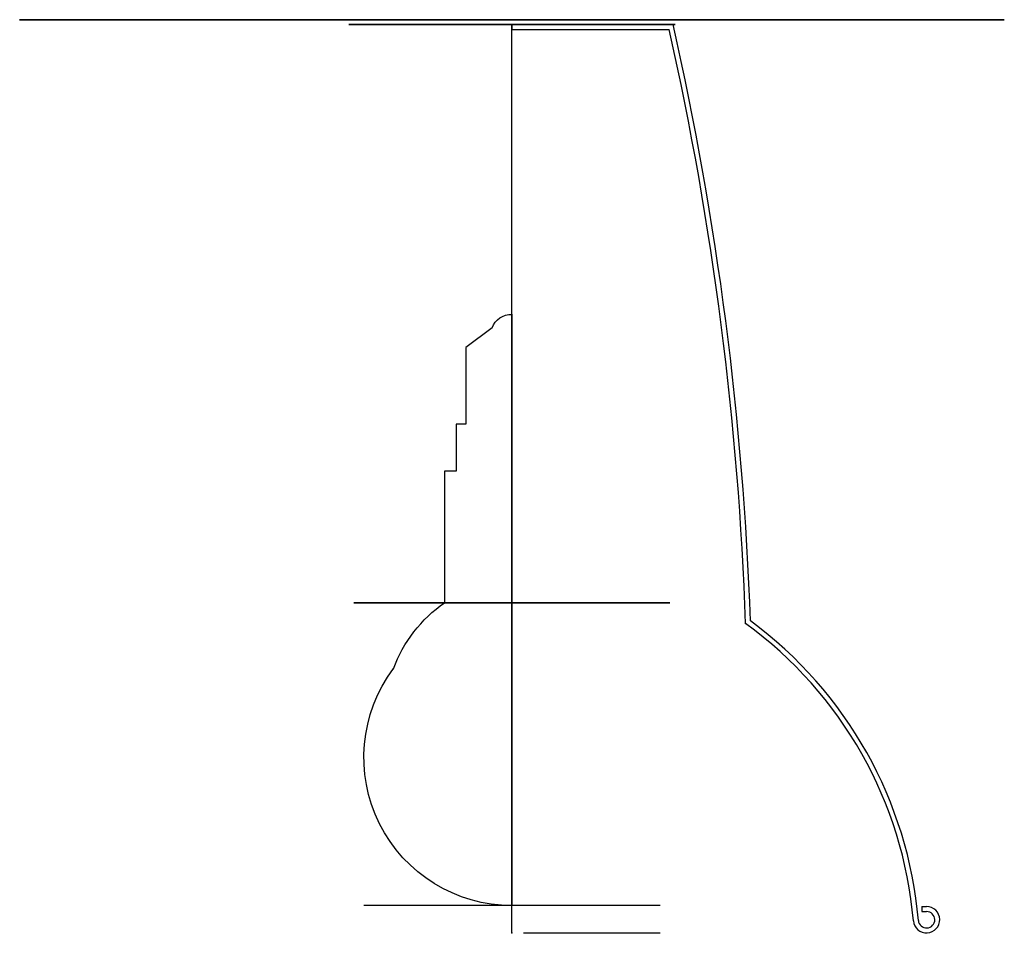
# Model space of a CAD drawing. Header units: centimetres. Extents: x -7.5 to 7.5, y -8.9 to 5.
import ezdxf

# ---------------------------------------------------------------- set-up
doc = ezdxf.new("R2010")
doc.units = ezdxf.units.CM
doc.header["$MEASUREMENT"] = 0
for name, color, linetype in [('100031 v4_Sketch1', 7, 'Continuous'), ('100031 v4_Sketch2', 7, 'Continuous'), ('100031 v4_Sketch3', 7, 'Continuous'), ('100031 v4_Sketch4', 7, 'Continuous'), ('100053 v4_Sketch1', 7, 'Continuous'), ('Original_1227_Pendant_STEP_01 v4_Sketch1', 7, 'Continuous'), ('Original_1227_Pendant_STEP_01 v4_Sketch2', 7, 'Continuous'), ('Original_1227_Pendant_STEP_01 v4_Sketch3', 7, 'Continuous')]:
    doc.layers.add(name, color=color, linetype=linetype)

# ---------------------------------------------------------------- blocks, each defined once
blk = doc.blocks.new('100031v4')
at = {"layer": '100031 v4_Sketch1'}
for p, q in [((0, 13.8), (2.45, 13.8)), ((0, 13.8), (0, 13.725)), ((0, 13.725), (2.39, 13.725)), ((0, 0), (0, 13.725)), ((6.23, 0.4), (6.3, 0.4)), ((6.23, 0.4), (6.23, 0.325)), ((6.23, 0.325), (6.3, 0.325)), ((0.175, 0), (2.25, 0))]:
    blk.add_line(p, q, dxfattribs=at)
for centre, radius, start, end in [((-45.451, 2.989), 49.106, 2.0426, 12.7184), ((-45.451, 2.989), 49.031, 2, 12.6484), ((-0.113, -0.347), 6.236, 4.876, 54.0303), ((-0.113, -0.347), 6.311, 4.876, 53.6974), ((6.3, 0.2), 0.2, 184.876, 90), ((6.3, 0.2), 0.125, 184.876, 90)]:
    blk.add_arc(centre, radius, start, end, dxfattribs=at)
for p in [(3.55, 4.7), (0, 0)]:
    blk.add_point(p, dxfattribs=at)
at = {"layer": '100031 v4_Sketch2'}
for p, q in [((-0.447, 13.8, -0.32), (-0.787, 13.8, -0.32)), ((-0.447, 13.8, 0.32), (-0.787, 13.8, 0.32)), ((0, 13.8, 2), (0, 13.8, 0.25)), ((0.25, 13.8), (2, 13.8)), ((0.447, 13.8, -0.32), (0.787, 13.8, -0.32)), ((0.447, 13.8, 0.32), (0.787, 13.8, 0.32))]:
    blk.add_line(p, q, dxfattribs=at)
at = {"layer": '100031 v4_Sketch2', "extrusion": (0, 1, 0)}
blk.add_circle((0, 0, 13.8), 2.31, dxfattribs=at)
for radius, start, end in [(0.85, 337.8848, 22.1152), (0.55, 35.5785, 144.4215), (0.55, 215.5785, 324.4215), (0.85, 157.8848, 202.1152)]:
    blk.add_arc((0, 0, 13.8), radius, start, end, dxfattribs=at)
at = {"layer": '100031 v4_Sketch2'}
blk.add_point((0, 13.8), dxfattribs=at)
at = {"layer": '100031 v4_Sketch3'}
for p, q in [((-0.787, 13.8, -0.32), (-0.447, 13.8, -0.32)), ((-0.447, 13.8, 0.32), (-0.787, 13.8, 0.32)), ((0, 13.8, 2), (0, 13.8, 0.25)), ((0.787, 13.8, 0.32), (0.447, 13.8, 0.32)), ((0.447, 13.8, -0.32), (0.787, 13.8, -0.32))]:
    blk.add_line(p, q, dxfattribs=at)
at = {"layer": '100031 v4_Sketch3', "extrusion": (0, 1, 0)}
for radius in [2.481, 2.31]:
    blk.add_circle((0, 0, 13.8), radius, dxfattribs=at)
for centre, radius, start, end in [((0, 0, 13.8), 0.85, 337.8848, 22.1152), ((0.525, -1.842, 13.8), 0.265, 285.9055, 105.9055), ((0, 0, 13.8), 2.181, 254.0945, 285.9055), ((0, 0, 13.8), 1.651, 254.0945, 285.9055), ((0, 0, 13.8), 0.55, 215.5785, 324.4215), ((0, 0, 13.8), 0.55, 35.5785, 144.4215), ((-0.525, -1.842, 13.8), 0.265, 74.0945, 254.0945), ((0, 0, 13.8), 0.85, 157.8848, 202.1152)]:
    blk.add_arc(centre, radius, start, end, dxfattribs=at)
at = {"layer": '100031 v4_Sketch3'}
blk.add_point((0, 13.8), dxfattribs=at)
at = {"layer": '100031 v4_Sketch4'}
for p, q in [((0, 0), (0, 13.8)), ((0, 13.8, 2.31), (0, 13.8, -2.31)), ((0, 7.908, 0.175), (0, 7.558, -0.175)), ((0, 7.908, -0.175), (0, 7.558, 0.175)), ((0, 7.908, -0.175), (0, 7.908, 0.175)), ((0, 7.908, 0.175), (0, 7.558, 0.175)), ((0, 7.558, -0.175), (0, 7.908, -0.175)), ((0, 7.558, 0.175), (0, 7.558, -0.175))]:
    blk.add_line(p, q, dxfattribs=at)
for p in [(0, 7.733), (0, 7.733), (0, 0)]:
    blk.add_point(p, dxfattribs=at)
blk = doc.blocks.new('100053v4')
at = {"layer": '100053 v4_Sketch1'}
for p, q in [((2.25, 8.98), (-2.25, 8.98)), ((0, 8.98), (0, 0)), ((0, 0), (0, 8.98)), ((-1.025, 2.38), (-1.025, 4.38)), ((-0.85, 2.38), (-1.025, 2.38)), ((-0.85, 1.665), (-0.85, 2.38)), ((-0.7, 1.665), (-0.85, 1.665)), ((-0.7, 0.5), (-0.7, 1.665)), ((-0.3, 0.2), (-0.7, 0.5))]:
    blk.add_line(p, q, dxfattribs=at)
for centre, radius, start, end in [((0, 6.73), 2.25, 90, 216.8699), ((0.17, 6.107), 2.1, 200.2443, 235.3071), ((-0.017, 0.3), 0.3, 199.3737, 273.2461)]:
    blk.add_arc(centre, radius, start, end, dxfattribs=at)
blk.add_point((0, 0), dxfattribs=at)

msp = doc.modelspace()

# ---------------------------------------------------------------- linework, layer by layer
at = {"layer": 'Original_1227_Pendant_STEP_01 v4_Sketch1', "extrusion": (0, 1, 0)}
for radius in [7.481, 2.637, 2.273, 2.273]:
    msp.add_circle((-0.028, 0.837, 5.015), radius, dxfattribs=at)
at = {"layer": 'Original_1227_Pendant_STEP_01 v4_Sketch1', "extrusion": (4.3715e-16, 1, -1.67171e-31)}
msp.add_circle((-0.028, 0.837, 5.015), 1.5, dxfattribs=at)
at = {"layer": 'Original_1227_Pendant_STEP_01 v4_Sketch1', "extrusion": (0, 1, 0)}
for centre, radius, start, end in [((-0.029, 0.837, 5.015), 2.245, 315.5083, 349.0928), ((1.921, 0.396, 5.015), 0.255, 3.5462, 152.1733), ((1.887, 1.397, 5.015), 0.25, 210.219, 9.17), ((-0.029, 0.837, 5.015), 2.245, 15.5083, 49.0928), ((-0.029, 0.837, 5.015), 1.755, 314.3366, 349.4371), ((-0.029, 0.837, 5.015), 1.755, 14.3366, 49.4371), ((1.414, -0.543, 5.015), 0.25, 150.219, 309.17), ((1.327, 2.305, 5.015), 0.255, 63.5462, 212.1733), ((0.564, -1.073, 5.015), 0.255, 303.5462, 92.1733), ((0.443, 2.777, 5.015), 0.25, 270.219, 69.17), ((-0.029, 0.837, 5.015), 2.245, 255.5083, 289.0928), ((-0.029, 0.837, 5.015), 1.755, 254.3366, 289.4371), ((-0.029, 0.837, 5.015), 2.245, 75.5083, 109.0928), ((-0.029, 0.837, 5.015), 1.755, 74.3366, 109.4371), ((-0.502, -1.103, 5.015), 0.25, 90.219, 249.17), ((-0.623, 2.746, 5.015), 0.255, 123.5462, 272.1733), ((-1.386, -0.632, 5.015), 0.255, 243.5462, 32.1733), ((-0.029, 0.837, 5.015), 1.755, 194.3366, 229.4371), ((-1.473, 2.216, 5.015), 0.25, 330.219, 129.17), ((-0.029, 0.837, 5.015), 1.755, 134.3366, 169.4371), ((-0.029, 0.837, 5.015), 2.245, 195.5083, 229.0928), ((-0.029, 0.837, 5.015), 2.245, 135.5083, 169.0928), ((-1.946, 0.276, 5.015), 0.25, 30.219, 189.17), ((-1.98, 1.277, 5.015), 0.255, 183.5462, 332.1733)]:
    msp.add_arc(centre, radius, start, end, dxfattribs=at)
at = {"layer": 'Original_1227_Pendant_STEP_01 v4_Sketch1'}
msp.add_point((0, 5.015), dxfattribs=at)
at = {"layer": 'Original_1227_Pendant_STEP_01 v4_Sketch2', "extrusion": (0, 1, 0)}
for radius in [3.236, 2.273]:
    msp.add_circle((-0.028, 0.837, 5.015), radius, dxfattribs=at)
at = {"layer": 'Original_1227_Pendant_STEP_01 v4_Sketch2', "extrusion": (4.3715e-16, 1, -1.67171e-31)}
msp.add_circle((-0.028, 0.837, 5.015), 1.5, dxfattribs=at)
at = {"layer": 'Original_1227_Pendant_STEP_01 v4_Sketch2', "extrusion": (0, 1, 0)}
for centre, radius, start, end in [((1.921, 0.396, 5.015), 0.255, 3.5462, 152.1733), ((-0.029, 0.837, 5.015), 2.245, 315.5083, 349.0928), ((1.887, 1.397, 5.015), 0.25, 210.219, 9.17), ((-0.029, 0.837, 5.015), 2.245, 15.5083, 49.0928), ((-0.029, 0.837, 5.015), 1.755, 314.3366, 349.4371), ((-0.029, 0.837, 5.015), 1.755, 14.3366, 49.4371), ((1.414, -0.543, 5.015), 0.25, 150.219, 309.17), ((1.327, 2.305, 5.015), 0.255, 63.5462, 212.1733), ((0.564, -1.073, 5.015), 0.255, 303.5462, 92.1733), ((0.443, 2.777, 5.015), 0.25, 270.219, 69.17), ((-0.029, 0.837, 5.015), 2.245, 255.5083, 289.0928), ((-0.029, 0.837, 5.015), 1.755, 254.3366, 289.4371), ((-0.029, 0.837, 5.015), 2.245, 75.5083, 109.0928), ((-0.029, 0.837, 5.015), 1.755, 74.3366, 109.4371), ((-0.502, -1.103, 5.015), 0.25, 90.219, 249.17), ((-0.623, 2.746, 5.015), 0.255, 123.5462, 272.1733), ((-1.386, -0.632, 5.015), 0.255, 243.5462, 32.1733), ((-0.029, 0.837, 5.015), 1.755, 194.3366, 229.4371), ((-1.473, 2.216, 5.015), 0.25, 330.219, 129.17), ((-0.029, 0.837, 5.015), 1.755, 134.3366, 169.4371), ((-0.029, 0.837, 5.015), 2.245, 195.5083, 229.0928), ((-0.029, 0.837, 5.015), 2.245, 135.5083, 169.0928), ((-1.946, 0.276, 5.015), 0.25, 30.219, 189.17), ((-1.98, 1.277, 5.015), 0.255, 183.5462, 332.1733)]:
    msp.add_arc(centre, radius, start, end, dxfattribs=at)
at = {"layer": 'Original_1227_Pendant_STEP_01 v4_Sketch2'}
msp.add_point((0, 5.015), dxfattribs=at)
at = {"layer": 'Original_1227_Pendant_STEP_01 v4_Sketch3', "extrusion": (-4.94396e-16, -1, -1.00157e-18)}
msp.add_circle((0.028, 0.837, 3.845), 2.401, dxfattribs=at)
for centre, radius, start, end in [((0.028, 0.837, 3.845), 1.429, 25.1018, 154.8982), ((0.028, 0.837, 3.845), 1.429, 205.1018, 334.8982), ((1.044, 0.837, 3.845), 0.667, 65.3757, 294.6243)]:
    msp.add_arc(centre, radius, start, end, dxfattribs=at)
at = {"layer": 'Original_1227_Pendant_STEP_01 v4_Sketch3', "extrusion": (-2.16875e-16, -1, 6.04478e-16)}
msp.add_arc((-0.988, 0.837, 3.845), 0.667, 245.3757, 114.6243, dxfattribs=at)
at = {"layer": 'Original_1227_Pendant_STEP_01 v4_Sketch3'}
msp.add_point((0, -3.845), dxfattribs=at)

# ---------------------------------------------------------------- block references
msp.add_blockref('100031v4', (0.028, -8.86, 0.837))
at = {"extrusion": (-3.97047e-23, 1.10999e-18, -1), "rotation": 180}
msp.add_blockref('100053v4', (-0.028, 0.535, -0.837), dxfattribs=at)

doc.saveas('drawing.dxf')
